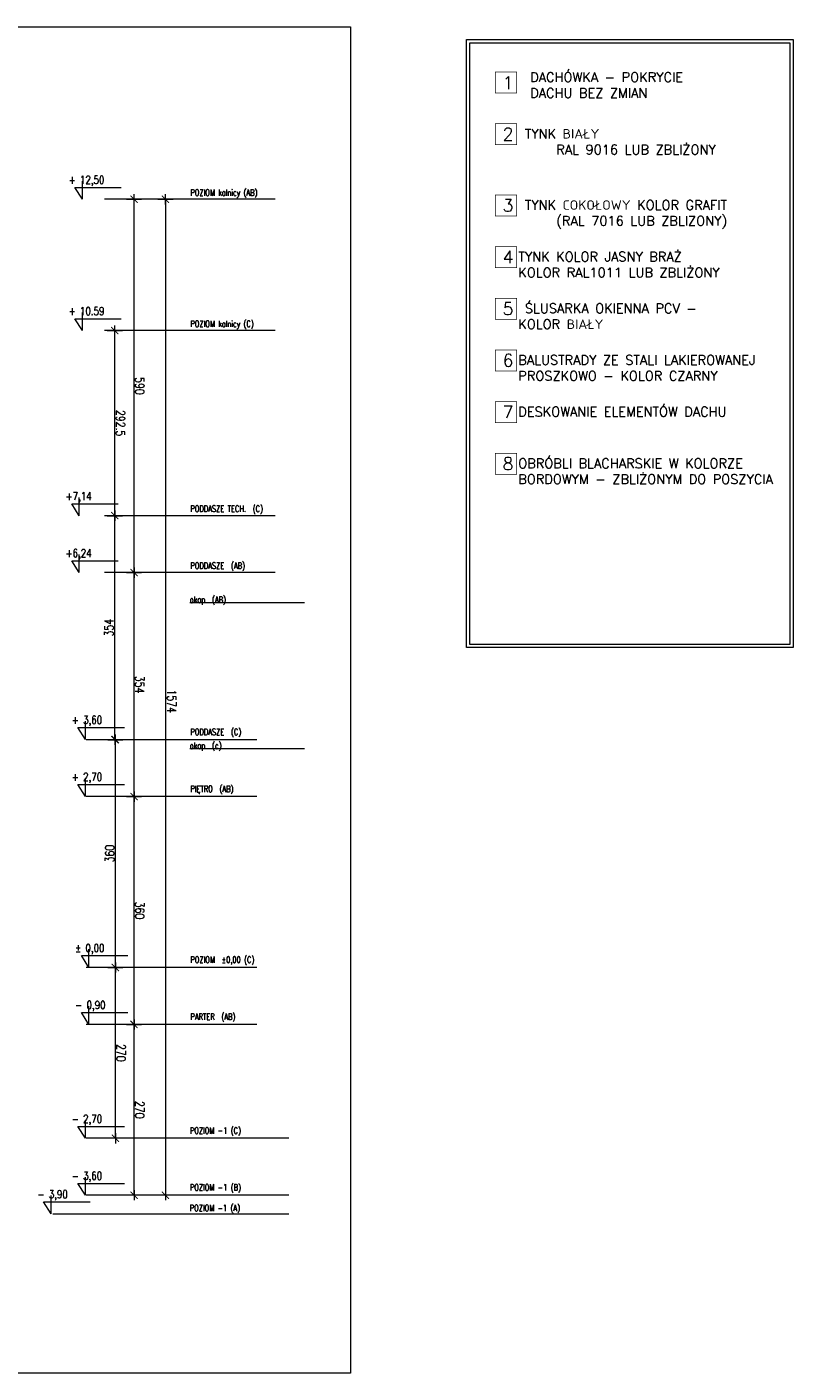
# Model space of a CAD drawing. Header units: millimetres. Extents: x -82287 to 177822, y -399756 to 0.
# Tile 83 of 228: x 82239 to 83450, y -238812 to -236685. Entities that reach past the tile are written whole.
import ezdxf
from ezdxf.enums import TextEntityAlignment as Align

# ---------------------------------------------------------------- set-up
doc = ezdxf.new("R2010")
doc.units = ezdxf.units.MM
doc.header["$MEASUREMENT"] = 0
doc.layers.get('DEFPOINTS').update_dxf_attribs({"lineweight": 50})
doc.layers.add('FL_XREF', color=252, linetype='Continuous')
for name, color, linetype, lineweight in [('SUŁOSZOWA - PB 21 03$0$! opisy okien elewacja', 251, 'Continuous', 0), ('SUŁOSZOWA - PB 21 03$0$!! 0_bloki rzędnych', 251, 'Continuous', 0), ('SUŁOSZOWA - PB 21 03$0$!! 0_Opis_pom', 251, 'Continuous', 0), ('SUŁOSZOWA - PB 21 03$0$!! 1_OPIS POM NOWE', 251, 'Continuous', 0), ('SUŁOSZOWA - PB 21 03$0$!!_1  OPISY ELEWACJE', 251, 'Continuous', 0), ('SUŁOSZOWA - PB 21 03$0$0-rzedne-blok', 251, 'Continuous', 0), ('SUŁOSZOWA - PB 21 03$0$Ramka', 251, 'Continuous', 0)]:
    doc.layers.add(name, color=color, linetype=linetype, lineweight=lineweight)
doc.layers.add('SUŁOSZOWA - PB 21 03$0$ND', color=251, linetype='Continuous', lineweight=0, plot=False)
doc.styles.add('SUŁOSZOWA - PB 21 03$0$ARIAL', font='tahoma.ttf')
doc.styles.add('SUŁOSZOWA - PB 21 03$0$DEUTSCH', font='SIMPLEX8')
doc.styles.add('SUŁOSZOWA - PB 21 03$0$SIMPLEX', font='simplex.shx', dxfattribs={"width": 0.77})
doc.styles.add('SUŁOSZOWA - PB 21 03$0$TXT', font='simplex.shx')
doc.dimstyles.new('SUŁOSZOWA - PB 21 03$0$OL PB 100', dxfattribs={"dimscale": 4, "dimtxt": 3.5, "dimasz": 0.2, "dimexe": 10, "dimexo": 10, "dimgap": 0.5, "dimtad": 1, "dimdec": 1, "dimrnd": 0.5, "dimzin": 9, "dimdsep": 46, "dimtxsty": 'SUŁOSZOWA - PB 21 03$0$SIMPLEX', "dimblk": 'SUŁOSZOWA - PB 21 03$0$thick_MSz', "dimcen": 0.05, "dimdle": 8, "dimse1": 1, "dimse2": 1, "dimclrd": 256, "dimclre": 256, "dimclrt": 3, "dimadec": 1, "dimazin": 2, "dimtfac": 1, "dimtdec": 1, "dimtix": 1, "dimtofl": 0, "dimtmove": 2, "dimatfit": 3, "dimldrblk": 'SUŁOSZOWA - PB 21 03$0$thick_MSz', "dimfxl": 10, "dimfxlon": 1, "dimtolj": 1, "dimlwd": -1, "dimlwe": -1, "dimarcsym": 0})

# ---------------------------------------------------------------- blocks, each defined once
blk = doc.blocks.new('SUŁOSZOWA - PB 21 03$0$thick_MSz')
for p, q in [((-10, 0), (10, 0)), ((0, 15), (0, -15))]:
    blk.add_line(p, q)
at = {"const_width": 2, "elevation": 2}
blk.add_lwpolyline([(-7.1, -7.1), (7.1, 7.1)], dxfattribs=at)
blk = doc.blocks.new('*D72')
at = {"layer": 'DEFPOINTS', "color": 0, "ltscale": 100, "transparency": 16777216}
for p in [(15576.3, 8739.9), (15576.3, 8648.5), (15846.3, 8648.5)]:
    blk.add_point(p, dxfattribs=at)
at = {"layer": 'SUŁOSZOWA - PB 21 03$0$ND', "ltscale": 100, "transparency": 16777216}
blk.add_line((15845.5, 8739.9), (15577.1, 8739.9), dxfattribs=at)
at = {"layer": 'SUŁOSZOWA - PB 21 03$0$ND', "ltscale": 100, "transparency": 16777216, "xscale": 0.8, "yscale": 0.8, "zscale": 0.8}
for p, rotation in [((15576.3, 8739.9), 180.0000000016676), ((15846.3, 8739.9), 1.667546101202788e-09)]:
    blk.add_blockref('SUŁOSZOWA - PB 21 03$0$thick_MSz', p, dxfattribs=dict(at, rotation=rotation))
at = {"layer": 'SUŁOSZOWA - PB 21 03$0$ND', "color": 3, "ltscale": 100, "transparency": 16777216, "insert": (15711.3, 8748.9), "char_height": 14, "attachment_point": 5, "rotation": 0, "style": 'SUŁOSZOWA - PB 21 03$0$SIMPLEX'}
blk.add_mtext('\\A1;270', dxfattribs=at)
blk = doc.blocks.new('SUŁOSZOWA - PB 21 03$0$D_kota')
for p, q in [((8.7, 0), (8.7, 23)), ((-0.8, 15), (8.7, 15)), ((8.7, 0), (-0.8, 15))]:
    blk.add_line(p, q)
blk.add_lwpolyline([(-0.8, 15), (57.9, 15)])
at = {"style": 'SUŁOSZOWA - PB 21 03$0$DEUTSCH', "width": 0.8}
blk.add_attdef('POZ.ARCH', (7.3, 19.7), '', height=10, dxfattribs=at)
blk = doc.blocks.new('*D73')
at = {"layer": 'DEFPOINTS', "color": 0, "ltscale": 100, "transparency": 16777216}
for p in [(15846.3, 8789.5), (14272.3, 8752.2), (15846.3, 8606.6)]:
    blk.add_point(p, dxfattribs=at)
at = {"layer": 'SUŁOSZOWA - PB 21 03$0$ND', "ltscale": 100, "transparency": 16777216}
blk.add_line((14273.1, 8789.5), (15845.5, 8789.5), dxfattribs=at)
at = {"layer": 'SUŁOSZOWA - PB 21 03$0$ND', "ltscale": 100, "transparency": 16777216, "xscale": 0.8, "yscale": 0.8, "zscale": 0.8}
for p, rotation in [((14272.3, 8789.5), 180.0000000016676), ((15846.3, 8789.5), 1.667517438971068e-09)]:
    blk.add_blockref('SUŁOSZOWA - PB 21 03$0$thick_MSz', p, dxfattribs=dict(at, rotation=rotation))
at = {"layer": 'SUŁOSZOWA - PB 21 03$0$ND', "color": 3, "ltscale": 100, "transparency": 16777216, "insert": (15065.7, 8799.5), "char_height": 14, "attachment_point": 5, "rotation": 0, "style": 'SUŁOSZOWA - PB 21 03$0$SIMPLEX'}
blk.add_mtext('\\A1;1574', dxfattribs=at)
blk = doc.blocks.new('*D74')
at = {"layer": 'DEFPOINTS', "color": 0, "ltscale": 100, "transparency": 16777216}
for p in [(15216.3, 8739.9), (15216.3, 8648.5), (15576.3, 8648.5)]:
    blk.add_point(p, dxfattribs=at)
at = {"layer": 'SUŁOSZOWA - PB 21 03$0$ND', "ltscale": 100, "transparency": 16777216}
blk.add_line((15575.5, 8739.9), (15217.1, 8739.9), dxfattribs=at)
at = {"layer": 'SUŁOSZOWA - PB 21 03$0$ND', "ltscale": 100, "transparency": 16777216, "xscale": 0.8, "yscale": 0.8, "zscale": 0.8}
for p, rotation in [((15216.3, 8739.9), 180.0000000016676), ((15576.3, 8739.9), 1.667546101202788e-09)]:
    blk.add_blockref('SUŁOSZOWA - PB 21 03$0$thick_MSz', p, dxfattribs=dict(at, rotation=rotation))
at = {"layer": 'SUŁOSZOWA - PB 21 03$0$ND', "color": 3, "ltscale": 100, "transparency": 16777216, "insert": (15396.3, 8748.9), "char_height": 14, "attachment_point": 5, "rotation": 0, "style": 'SUŁOSZOWA - PB 21 03$0$SIMPLEX'}
blk.add_mtext('\\A1;360', dxfattribs=at)
blk = doc.blocks.new('*D75')
at = {"layer": 'DEFPOINTS', "color": 0, "ltscale": 100, "transparency": 16777216}
for p in [(14862.3, 8739.9), (14862.3, 8648.6), (15216.3, 8648.5)]:
    blk.add_point(p, dxfattribs=at)
at = {"layer": 'SUŁOSZOWA - PB 21 03$0$ND', "ltscale": 100, "transparency": 16777216}
blk.add_line((15215.5, 8739.9), (14863.1, 8739.9), dxfattribs=at)
at = {"layer": 'SUŁOSZOWA - PB 21 03$0$ND', "ltscale": 100, "transparency": 16777216, "xscale": 0.8, "yscale": 0.8, "zscale": 0.8}
for p, rotation in [((14862.3, 8739.9), 180.0000000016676), ((15216.3, 8739.9), 1.667546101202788e-09)]:
    blk.add_blockref('SUŁOSZOWA - PB 21 03$0$thick_MSz', p, dxfattribs=dict(at, rotation=rotation))
at = {"layer": 'SUŁOSZOWA - PB 21 03$0$ND', "color": 3, "ltscale": 100, "transparency": 16777216, "insert": (15039.3, 8748.9), "char_height": 14, "attachment_point": 5, "rotation": 0, "style": 'SUŁOSZOWA - PB 21 03$0$SIMPLEX'}
blk.add_mtext('\\A1;354', dxfattribs=at)
blk = doc.blocks.new('*D76')
at = {"layer": 'DEFPOINTS', "color": 0, "ltscale": 100, "transparency": 16777216}
for p in [(14272.3, 8739.9), (14272.3, 8693), (14862.3, 8648.6)]:
    blk.add_point(p, dxfattribs=at)
at = {"layer": 'SUŁOSZOWA - PB 21 03$0$ND', "ltscale": 100, "transparency": 16777216}
blk.add_line((14861.5, 8739.9), (14273.1, 8739.9), dxfattribs=at)
at = {"layer": 'SUŁOSZOWA - PB 21 03$0$ND', "ltscale": 100, "transparency": 16777216, "xscale": 0.8, "yscale": 0.8, "zscale": 0.8}
for p, rotation in [((14272.3, 8739.9), 180.0000000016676), ((14862.3, 8739.9), 1.667546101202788e-09)]:
    blk.add_blockref('SUŁOSZOWA - PB 21 03$0$thick_MSz', p, dxfattribs=dict(at, rotation=rotation))
at = {"layer": 'SUŁOSZOWA - PB 21 03$0$ND', "color": 3, "ltscale": 100, "transparency": 16777216, "insert": (14567.3, 8748.9), "char_height": 14, "attachment_point": 5, "rotation": 0, "style": 'SUŁOSZOWA - PB 21 03$0$SIMPLEX'}
blk.add_mtext('\\A1;590', dxfattribs=at)
blk = doc.blocks.new('*D77')
at = {"layer": 'DEFPOINTS', "color": 0, "ltscale": 100, "transparency": 16777216}
for p in [(15486.3, 8710.4), (15486.3, 8648.5), (15756.3, 8648.5)]:
    blk.add_point(p, dxfattribs=at)
at = {"layer": 'SUŁOSZOWA - PB 21 03$0$ND', "ltscale": 100, "transparency": 16777216}
blk.add_line((15755.5, 8710.4), (15487.1, 8710.4), dxfattribs=at)
at = {"layer": 'SUŁOSZOWA - PB 21 03$0$ND', "ltscale": 100, "transparency": 16777216, "xscale": 0.8, "yscale": 0.8, "zscale": 0.8}
for p, rotation in [((15486.3, 8710.4), 180.0000000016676), ((15756.3, 8710.4), 1.667546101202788e-09)]:
    blk.add_blockref('SUŁOSZOWA - PB 21 03$0$thick_MSz', p, dxfattribs=dict(at, rotation=rotation))
at = {"layer": 'SUŁOSZOWA - PB 21 03$0$ND', "color": 3, "ltscale": 100, "transparency": 16777216, "insert": (15621.3, 8719.4), "char_height": 14, "attachment_point": 5, "rotation": 0, "style": 'SUŁOSZOWA - PB 21 03$0$SIMPLEX'}
blk.add_mtext('\\A1;270', dxfattribs=at)
blk = doc.blocks.new('*D78')
at = {"layer": 'DEFPOINTS', "color": 0, "ltscale": 100, "transparency": 16777216}
for p in [(15126.3, 8710.4), (15126.3, 8648.5), (15486.3, 8648.5)]:
    blk.add_point(p, dxfattribs=at)
at = {"layer": 'SUŁOSZOWA - PB 21 03$0$ND', "ltscale": 100, "transparency": 16777216}
blk.add_line((15485.5, 8710.4), (15127.1, 8710.4), dxfattribs=at)
at = {"layer": 'SUŁOSZOWA - PB 21 03$0$ND', "ltscale": 100, "transparency": 16777216, "xscale": 0.8, "yscale": 0.8, "zscale": 0.8, "rotation": 180}
blk.add_blockref('SUŁOSZOWA - PB 21 03$0$thick_MSz', (15126.3, 8710.4), dxfattribs=at)
at = {"layer": 'SUŁOSZOWA - PB 21 03$0$ND', "ltscale": 100, "transparency": 16777216, "xscale": 0.8, "yscale": 0.8, "zscale": 0.8}
blk.add_blockref('SUŁOSZOWA - PB 21 03$0$thick_MSz', (15486.3, 8710.4), dxfattribs=at)
at = {"layer": 'SUŁOSZOWA - PB 21 03$0$ND', "color": 3, "ltscale": 100, "transparency": 16777216, "insert": (15306.3, 8701.4), "char_height": 14, "attachment_point": 5, "rotation": 180, "style": 'SUŁOSZOWA - PB 21 03$0$SIMPLEX'}
blk.add_mtext('\\A1;360', dxfattribs=at)
blk = doc.blocks.new('*D79')
at = {"layer": 'DEFPOINTS', "color": 0, "ltscale": 100, "transparency": 16777216}
for p in [(14772.3, 8709.4), (14772.3, 8648.5), (15126.3, 8648.5)]:
    blk.add_point(p, dxfattribs=at)
at = {"layer": 'SUŁOSZOWA - PB 21 03$0$ND', "ltscale": 100, "transparency": 16777216}
blk.add_line((15125.5, 8709.4), (14773.1, 8709.4), dxfattribs=at)
at = {"layer": 'SUŁOSZOWA - PB 21 03$0$ND', "ltscale": 100, "transparency": 16777216, "xscale": 0.8, "yscale": 0.8, "zscale": 0.8, "rotation": 180}
blk.add_blockref('SUŁOSZOWA - PB 21 03$0$thick_MSz', (14772.3, 8709.4), dxfattribs=at)
at = {"layer": 'SUŁOSZOWA - PB 21 03$0$ND', "ltscale": 100, "transparency": 16777216, "xscale": 0.8, "yscale": 0.8, "zscale": 0.8}
blk.add_blockref('SUŁOSZOWA - PB 21 03$0$thick_MSz', (15126.3, 8709.4), dxfattribs=at)
at = {"layer": 'SUŁOSZOWA - PB 21 03$0$ND', "color": 3, "ltscale": 100, "transparency": 16777216, "insert": (14949.3, 8700.4), "char_height": 14, "attachment_point": 5, "rotation": 180, "style": 'SUŁOSZOWA - PB 21 03$0$SIMPLEX'}
blk.add_mtext('\\A1;354', dxfattribs=at)
blk = doc.blocks.new('*D80')
at = {"layer": 'DEFPOINTS', "color": 0, "ltscale": 100, "transparency": 16777216}
for p in [(14479.8, 8709.4), (14479.8, 8593.5), (14772.3, 8593.5)]:
    blk.add_point(p, dxfattribs=at)
at = {"layer": 'SUŁOSZOWA - PB 21 03$0$ND', "ltscale": 100, "transparency": 16777216}
blk.add_line((14771.5, 8709.4), (14480.6, 8709.4), dxfattribs=at)
at = {"layer": 'SUŁOSZOWA - PB 21 03$0$ND', "ltscale": 100, "transparency": 16777216, "xscale": 0.8, "yscale": 0.8, "zscale": 0.8, "rotation": 180}
blk.add_blockref('SUŁOSZOWA - PB 21 03$0$thick_MSz', (14479.8, 8709.4), dxfattribs=at)
at = {"layer": 'SUŁOSZOWA - PB 21 03$0$ND', "ltscale": 100, "transparency": 16777216, "xscale": 0.8, "yscale": 0.8, "zscale": 0.8}
blk.add_blockref('SUŁOSZOWA - PB 21 03$0$thick_MSz', (14772.3, 8709.4), dxfattribs=at)
at = {"layer": 'SUŁOSZOWA - PB 21 03$0$ND', "color": 3, "ltscale": 100, "transparency": 16777216, "insert": (14626.1, 8718.4), "char_height": 14, "attachment_point": 5, "style": 'SUŁOSZOWA - PB 21 03$0$SIMPLEX'}
blk.add_mtext('\\A1;292.5', dxfattribs=at)
blk = doc.blocks.new('SUŁOSZOWA - PB 21 03$0$POZIOMY BLOK')
for p, q in [((14909.91, 9009.49), (14909.91, 8828.06)), ((15140.67, 9009.49), (15140.67, 8828.06)), ((15756.32, 8984.49), (15756.32, 8664.25)), ((15846.32, 8984.49), (15846.32, 8664.25)), ((15876.32, 8984.49), (15876.32, 8664.25)), ((14272.32, 8962.8), (14272.32, 8693.05)), ((14479.8, 8962.8), (14479.8, 8693.05)), ((14772.32, 8962.8), (14772.32, 8693.05)), ((14862.32, 8962.8), (14862.32, 8693.05)), ((15126.32, 8934), (15126.32, 8664.25)), ((15216.32, 8934), (15216.32, 8664.25)), ((15486.32, 8934), (15486.32, 8664.25)), ((15576.32, 8934), (15576.32, 8664.25)), ((15876.32, 8682.25), (15876.32, 8611.49))]:
    blk.add_line(p, q)
at = {"layer": 'SUŁOSZOWA - PB 21 03$0$0-rzedne-blok'}
ref = blk.add_blockref('SUŁOSZOWA - PB 21 03$0$D_kota', (15125.85, 8652.26), dxfattribs=dict(at, xscale=1.250000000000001, yscale=1.250000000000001, zscale=1.250000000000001, rotation=89.99999992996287))
ref.add_attrib('POZ.ARCH', '+ 3,60', (15101.27, 8641.44), dxfattribs={"layer": '0', "height": 12.5, "rotation": 90, "style": 'SUŁOSZOWA - PB 21 03$0$DEUTSCH', "width": 0.8})
ref = blk.add_blockref('SUŁOSZOWA - PB 21 03$0$D_kota', (15215.85, 8652.26), dxfattribs=dict(at, xscale=1.250000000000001, yscale=1.250000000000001, zscale=1.250000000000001, rotation=89.99999992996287))
ref.add_attrib('POZ.ARCH', '+ 2,70', (15191.27, 8641.44), dxfattribs={"layer": '0', "height": 12.5, "rotation": 90, "style": 'SUŁOSZOWA - PB 21 03$0$DEUTSCH', "width": 0.8})
ref = blk.add_blockref('SUŁOSZOWA - PB 21 03$0$D_kota', (15486.32, 8657.67), dxfattribs=dict(at, xscale=1.250000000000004, yscale=1.250000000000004, zscale=1.250000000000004, rotation=90))
ref.add_attrib('POZ.ARCH', '%%p 0,00  ', (15461.74, 8646.85), dxfattribs={"layer": '0', "height": 12.5, "rotation": 90, "style": 'SUŁOSZOWA - PB 21 03$0$DEUTSCH', "width": 0.8})
ref = blk.add_blockref('SUŁOSZOWA - PB 21 03$0$D_kota', (15576.32, 8657.67), dxfattribs=dict(at, xscale=1.250000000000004, yscale=1.250000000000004, zscale=1.250000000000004, rotation=90))
ref.add_attrib('POZ.ARCH', '- 0,90  ', (15551.74, 8646.85), dxfattribs={"layer": '0', "height": 12.5, "rotation": 90, "style": 'SUŁOSZOWA - PB 21 03$0$DEUTSCH', "width": 0.8})
ref = blk.add_blockref('SUŁOSZOWA - PB 21 03$0$D_kota', (15756.32, 8652.26), dxfattribs=dict(at, xscale=1.250000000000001, yscale=1.250000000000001, zscale=1.250000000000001, rotation=89.99999992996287))
ref.add_attrib('POZ.ARCH', '- 2,70', (15731.74, 8641.44), dxfattribs={"layer": '0', "height": 12.5, "rotation": 90, "style": 'SUŁOSZOWA - PB 21 03$0$DEUTSCH', "width": 0.8})
ref = blk.add_blockref('SUŁOSZOWA - PB 21 03$0$D_kota', (15846.32, 8652.26), dxfattribs=dict(at, xscale=1.250000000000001, yscale=1.250000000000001, zscale=1.250000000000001, rotation=89.99999992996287))
ref.add_attrib('POZ.ARCH', '- 3,60', (15821.74, 8641.44), dxfattribs={"layer": '0', "height": 12.5, "rotation": 90, "style": 'SUŁOSZOWA - PB 21 03$0$DEUTSCH', "width": 0.8})
ref = blk.add_blockref('SUŁOSZOWA - PB 21 03$0$D_kota', (14272.32, 8647.32), dxfattribs=dict(at, xscale=1.250000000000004, yscale=1.250000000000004, zscale=1.250000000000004, rotation=90))
ref.add_attrib('POZ.ARCH', '+ 12,50', (14247.74, 8636.49), dxfattribs={"layer": '0', "height": 12.5, "rotation": 90, "style": 'SUŁOSZOWA - PB 21 03$0$DEUTSCH', "width": 0.8})
ref = blk.add_blockref('SUŁOSZOWA - PB 21 03$0$D_kota', (14479.8, 8647.32), dxfattribs=dict(at, xscale=1.250000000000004, yscale=1.250000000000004, zscale=1.250000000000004, rotation=90))
ref.add_attrib('POZ.ARCH', '+ 10.59', (14455.22, 8636.49), dxfattribs={"layer": '0', "height": 12.5, "rotation": 90, "style": 'SUŁOSZOWA - PB 21 03$0$DEUTSCH', "width": 0.8})
ref = blk.add_blockref('SUŁOSZOWA - PB 21 03$0$D_kota', (14772.32, 8642.51), dxfattribs=dict(at, xscale=1.250000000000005, yscale=1.250000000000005, zscale=1.250000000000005, rotation=90))
ref.add_attrib('POZ.ARCH', '+7,14', (14747.74, 8631.68), dxfattribs={"layer": '0', "height": 12.5, "rotation": 90, "style": 'SUŁOSZOWA - PB 21 03$0$DEUTSCH', "width": 0.8})
ref = blk.add_blockref('SUŁOSZOWA - PB 21 03$0$D_kota', (14862.32, 8642.51), dxfattribs=dict(at, xscale=1.250000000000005, yscale=1.250000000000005, zscale=1.250000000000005, rotation=90))
ref.add_attrib('POZ.ARCH', '+6,24', (14837.74, 8631.68), dxfattribs={"layer": '0', "height": 12.5, "rotation": 90, "style": 'SUŁOSZOWA - PB 21 03$0$DEUTSCH', "width": 0.8})
ref = blk.add_blockref('SUŁOSZOWA - PB 21 03$0$D_kota', (15875.5, 8597.99), dxfattribs=dict(at, xscale=1.250000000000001, yscale=1.250000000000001, zscale=1.250000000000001, rotation=89.99999992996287))
ref.add_attrib('POZ.ARCH', '- 3,90', (15850.92, 8587.16), dxfattribs={"layer": '0', "height": 12.5, "rotation": 90, "style": 'SUŁOSZOWA - PB 21 03$0$DEUTSCH', "width": 0.8})
at = {"style": 'SUŁOSZOWA - PB 21 03$0$SIMPLEX', "width": 0.77}
for s, p in [('POZIOM kalnicy (AB)', (14266.63, 8829.03, -0.04)), ('POZIOM kalnicy (C)', (14474.11, 8829.03, -0.04)), ('PODDASZE TECH.  (C)', (14766.35, 8829.03, -0.04)), ('POZIOM  %%P0,00 (C)', (15478.99, 8829.03, -0.04)), ('PODDASZE  (AB)', (14856.35, 8829.03, -0.04)), ('PODDASZE  (C)', (15118.99, 8829.03, -0.04)), ('PIĘTRO  (AB)', (15208.99, 8829.03, -0.04)), ('POZIOM -1 (C)', (15748.99, 8828.23, -0.04)), ('POZIOM -1 (B)', (15838.99, 8828.23, -0.04)), ('POZIOM -1 (A)', (15871.38, 8827.97, -0.04)), ('okap  (AB)', (14909.91, 8828.06)), ('PARTER  (AB)', (15568.99, 8829.03, -0.04)), ('okap  (c)', (15140.67, 8828.06))]:
    blk.add_text(s, height=10, rotation=90, dxfattribs=at).set_placement(p)
at = {"layer": 'SUŁOSZOWA - PB 21 03$0$ND', "ltscale": 100}
dim = blk.add_linear_dim(base=(15846.32, 8789.48), p1=(14272.32, 8752.23), p2=(15846.32, 8606.6), angle=180, dimstyle='SUŁOSZOWA - PB 21 03$0$OL PB 100', dxfattribs=at)
dim.commit()
dim.dimension.update_dxf_attribs({"geometry": '*D73', "text_midpoint": (15065.71, 8799.48), "dimtype": 160})
for base, p1, p2, picture, middle in [((14272.32, 8739.89), (14862.32, 8648.65), (14272.32, 8693.05), '*D76', (14567.32, 8748.89)), ((14862.32, 8739.89), (15216.32, 8648.52), (14862.32, 8648.65), '*D75', (15039.32, 8748.89)), ((15216.32, 8739.89), (15576.32, 8648.52), (15216.32, 8648.52), '*D74', (15396.32, 8748.89)), ((15576.32, 8739.89), (15846.32, 8648.52), (15576.32, 8648.52), '*D72', (15711.32, 8748.89)), ((15486.32, 8710.39), (15756.32, 8648.52), (15486.32, 8648.52), '*D77', (15621.32, 8719.39)), ((14772.32, 8709.43), (15126.32, 8648.52), (14772.32, 8648.52), '*D79', (14949.32, 8700.43)), ((15126.32, 8710.39), (15486.32, 8648.52), (15126.32, 8648.52), '*D78', (15306.32, 8701.39))]:
    dim = blk.add_linear_dim(base=base, p1=p1, p2=p2, angle=180, dimstyle='SUŁOSZOWA - PB 21 03$0$OL PB 100', dxfattribs=at)
    dim.commit()
    dim.dimension.update_dxf_attribs({"geometry": picture, "text_midpoint": middle})
dim = blk.add_linear_dim(base=(14479.8, 8709.43), p1=(14772.32, 8593.49), p2=(14479.8, 8593.49), dimstyle='SUŁOSZOWA - PB 21 03$0$OL PB 100', dxfattribs=at)
dim.commit()
dim.dimension.update_dxf_attribs({"geometry": '*D80', "text_midpoint": (14626.06, 8718.43)})
blk = doc.blocks.new('SUŁOSZOWA - PB 21 03')
at = {"layer": 'SUŁOSZOWA - PB 21 03$0$! opisy okien elewacja'}
blk.add_lwpolyline([(82687.95751, -238865.24478), (75348.20682, -238865.24478), (75348.20682, -236737.82104), (82687.95751, -236737.82104)], close=True, dxfattribs=at)
at = {"layer": 'SUŁOSZOWA - PB 21 03$0$!!_1  OPISY ELEWACJE', "const_width": 1}
for points in [[(82916.62657, -236809.26481), (82950.4139, -236809.26481), (82950.4139, -236842.3601), (82916.62657, -236842.3601)], [(82916.62657, -236809.26481), (82950.4139, -236809.26481), (82950.4139, -236842.3601), (82916.62657, -236842.3601)], [(82916.62657, -236890.91942), (82950.4139, -236890.91942), (82950.4139, -236924.01471), (82916.62657, -236924.01471)], [(82916.62657, -236890.91942), (82950.4139, -236890.91942), (82950.4139, -236924.01471), (82916.62657, -236924.01471)], [(82916.62657, -237003.50213), (82950.4139, -237003.50213), (82950.4139, -237036.59741), (82916.62657, -237036.59741)], [(82916.62657, -237003.50213), (82950.4139, -237003.50213), (82950.4139, -237036.59741), (82916.62657, -237036.59741)], [(82916.62657, -237085.15674), (82950.4139, -237085.15674), (82950.4139, -237118.25202), (82916.62657, -237118.25202)], [(82916.62657, -237085.15674), (82950.4139, -237085.15674), (82950.4139, -237118.25202), (82916.62657, -237118.25202)], [(82916.62657, -237166.81135), (82950.4139, -237166.81135), (82950.4139, -237199.90664), (82916.62657, -237199.90664)], [(82916.62657, -237166.81135), (82950.4139, -237166.81135), (82950.4139, -237199.90664), (82916.62657, -237199.90664)], [(82916.62657, -237248.46596), (82950.4139, -237248.46596), (82950.4139, -237281.56125), (82916.62657, -237281.56125)], [(82916.62657, -237248.46596), (82950.4139, -237248.46596), (82950.4139, -237281.56125), (82916.62657, -237281.56125)], [(82916.62657, -237330.12058), (82950.4139, -237330.12058), (82950.4139, -237363.21586), (82916.62657, -237363.21586)], [(82916.62657, -237330.12058), (82950.4139, -237330.12058), (82950.4139, -237363.21586), (82916.62657, -237363.21586)], [(82916.62657, -237411.77519), (82950.4139, -237411.77519), (82950.4139, -237444.87048), (82916.62657, -237444.87048)], [(82916.62657, -237411.77519), (82950.4139, -237411.77519), (82950.4139, -237444.87048), (82916.62657, -237444.87048)]]:
    blk.add_lwpolyline(points, close=True, dxfattribs=at)
at = {"layer": 'SUŁOSZOWA - PB 21 03$0$Ramka', "color": 2}
for points in [[(82871.43491, -236757.85967), (83387.43161, -236757.85967), (83387.43161, -237718.62999), (82871.43491, -237718.62999)], [(82876.43491, -236762.85967), (83382.43161, -236762.85967), (83382.43161, -237713.62999), (82876.43491, -237713.62999)], [(82876.43491, -236762.85967), (83382.43161, -236762.85967), (83382.43161, -237713.62999), (82876.43491, -237713.62999)]]:
    blk.add_lwpolyline(points, close=True, dxfattribs=at)
at = {"layer": 'SUŁOSZOWA - PB 21 03$0$!! 0_bloki rzędnych', "linetype": 'Continuous', "rotation": 270}
blk.add_blockref('SUŁOSZOWA - PB 21 03$0$POZIOMY BLOK', (73605.9279, -222737.94325), dxfattribs=at)
at = {"layer": 'SUŁOSZOWA - PB 21 03$0$!! 0_Opis_pom', "ltscale": 0.7, "style": 'SUŁOSZOWA - PB 21 03$0$ARIAL'}
for tag, p in [('B0,19', (52679.2094, -194257.55204)), ('B2,14', (73874.0461, -194402.0887)), ('B1,21', (60405.50261, -194427.18207)), ('B2,12', (73342.49259, -194413.89249)), ('A1,16', (59129.54925, -194448.08429)), ('B1/17', (59524.53699, -194450.37428)), ('B1,19', (59914.81903, -194448.15658)), ('1,23', (61575.22173, -194450.37428)), ('B2,11', (73069.01144, -194438.89383)), ('B2,16', (75195.07765, -194441.83446)), ('B0,15', (51514.15008, -194461.8073)), ('A1,1', (58808.06672, -194460.94161)), ('B1,18', (59715.51745, -194473.87108)), ('1,22', (60947.33929, -194456.1144)), ('B2,17', (75506.7465, -194471.3759)), ('B2,19.1', (76701.67035, -194466.03695)), ('B3,7', (87459.81312, -194465.07097)), ('B3,3', (88235.73906, -194465.79732)), ('B0,18', (52071.43815, -194478.40179)), ('B1,20', (60198.53687, -194490.17374)), ('B2,10', (72728.63362, -194489.37283)), ('B2,15', (74566.38885, -194487.81114)), ('B3,6', (86826.65132, -194483.15512)), ('B3,8', (90006.66539, -194478.47972)), ('A0,6', (49094.40602, -194505.72387)), ('A1,6', (58565.96262, -194514.50753)), ('B1,1', (61908.24378, -194515.48656)), ('A2,5', (72452.45009, -194505.90583)), ('B2,13', (73649.91716, -194500.01242)), ('A0,5', (49399.71914, -194533.19455)), ('A0,4', (49692.81919, -194517.93289)), ('A0,3', (49906.53818, -194524.03766)), ('B0,20', (53125.45224, -194527.8835)), ('B0,21', (53847.26622, -194535.08002)), ('B0,22', (54187.56644, -194519.04308)), ('B1,3', (62229.35503, -194604.49851)), ('B2,18', (75922.43604, -194612.23635)), ('B2,19', (77152.69039, -194617.53776)), ('A3,4', (85509.27934, -194642.47136)), ('B0,24B', (54824.42896, -194684.26784)), ('B0,13', (50367.63944, -194706.5583)), ('B0,16', (51457.40872, -194704.43091)), ('B0,17', (51897.58569, -194706.77195)), ('B1,4', (63476.45184, -194691.11207)), ('A2,4', (71695.75649, -194707.44268)), ('A1,5', (58149.22649, -194724.80163)), ('B0,23', (54542.05776, -194742.93939)), ('A1,2', (58744.42262, -194746.622)), ('A2.1', (72371.45884, -194731.56251)), ('B1,2D', (60756.29674, -194750.92727)), ('B0,14', (50962.60809, -194789.06568)), ('A1,15', (59129.54925, -194780.73348)), ('B1,4', (63483.03852, -194791.04365)), ('A3.1', (86079.08704, -194786.62422)), ('A0,2', (49295.91259, -194810.95246)), ('B0,7', (52851.95551, -194845.56115)), ('B1,2B', (62374.83512, -194841.86715)), ('B2.7', (74548.27897, -194836.12781)), ('B3,2', (89035.72921, -194837.99287)), ('B1,2A', (61803.35407, -194869.27513)), ('B0,8', (51561.38742, -194890.27848)), ('A3.2', (86016.50296, -195004.88875)), ('A0,1', (49914.27925, -195025.82804)), ('A1,3', (58810.05243, -195008.83917)), ('A0,10', (49695.87246, -195042.9259)), ('B0,17', (51225.06492, -195049.74007)), ('B0,6', (52110.41055, -195069.39267)), ('B2.2', (74976.1855, -195068.47988)), ('A0,7', (49042.50308, -195082.6056)), ('B1,8', (61403.63433, -195071.25189)), ('A2.2', (72371.45884, -195070.78713)), ('B3,11', (88623.94853, -195099.23575)), ('B3,4', (87612.56208, -195132.78192)), ('B3,5', (86839.47632, -195174.05241)), ('B0,12', (50313.60595, -195207.52936)), ('B0,11', (50726.178, -195219.06638)), ('B1,6', (63686.26823, -195231.3997)), ('B3,10', (89778.42161, -195220.68871)), ('B0,10', (51476.34179, -195259.44699)), ('B0,24A', (54359.17011, -195245.97867)), ('A1,4', (58093.66276, -195250.96213)), ('B3,9', (90479.74099, -195260.18621)), ('A0,11', (49643.96951, -195271.84772)), ('B1,14', (59332.54805, -195280.73534)), ('A0,8', (49042.50308, -195293.21363)), ('B0,9', (51798.4912, -195291.17482)), ('B2,21', (75970.16114, -195290.81005)), ('B0,3', (52068.59538, -195319.60465)), ('B1,13', (60186.62513, -195314.46953)), ('B1,10', (60892.94126, -195319.45825)), ('B1,5', (63419.22943, -195317.21026)), ('A2.3', (71832.37045, -195318.78232)), ('B2,9', (73175.51251, -195317.21162)), ('B2,4', (74493.5947, -195318.7733)), ('B2,3', (74674.2815, -195319.28036)), ('A3,3', (85569.83931, -195318.78232)), ('B1,9', (61058.12383, -195344.48743)), ('B2,8', (73894.209, -195338.18956)), ('B2,20', (77211.021, -195343.82367)), ('B3,1', (88723.65615, -195329.98594)), ('B0,2', (52227.2348, -195357.98297)), ('B2.1', (75304.74121, -195348.36327)), ('B1,2C', (61827.40698, -195369.02625)), ('B1,7', (62134.52151, -195372.05069)), ('B0,1', (53061.17304, -195403.85659)), ('A0,9', (49001.50444, -195413.15723)), ('A0,12', (49689.76592, -195485.50737)), ('B0,4', (52224.78303, -195500.96352)), ('B1,11', (61050.00078, -195512.89565)), ('B2,5', (74686.48999, -195507.24036)), ('B0,5', (52066.14362, -195556.83806)), ('B1,12', (60864.00751, -195544.00738)), ('B2,6', (74499.29165, -195549.55175)), ('C2,2', (74812.78942, -195865.8959)), ('C1,3', (61091.58871, -195973.27844)), ('C0,2A', (52278.30875, -196050.48297)), ('C0,1', (52808.36775, -196132.34208)), ('C1,2', (61690.27405, -196439.72387)), ('C1,1', (62060.59754, -196465.28533)), ('C3,1', (88979.71614, -196545.67785)), ('C0,2B', (53028.88223, -196668.8019)), ('C1,4', (61008.68123, -196686.32122)), ('C2,1', (75334.65984, -196786.2197)), ('C2,3', (74834.65119, -196933.26657)), ('C1,5', (61062.7252, -196991.42453)), ('C1,10', (62127.38542, -196998.81344)), ('C1,9', (62147.33751, -197289.53424)), ('C0,3', (52181.98562, -197341.92176)), ('C1,6', (61131.41824, -197329.69535)), ('C0,4', (52345.96562, -197596.60561)), ('D1,1', (73931.12245, -197584.03121)), ('D0,18', (60296.49264, -197617.95269)), ('C2,4', (75243.70451, -197663.89)), ('D0,7', (59141.53804, -197722.84718)), ('D0,17', (60701.16801, -197741.44864)), ('C1,7', (61222.2575, -197737.18052)), ('D1,4', (73157.19908, -197744.29721)), ('D0,3', (59562.25866, -197751.14316)), ('D1,6', (72757.78643, -197751.22612)), ('D0,6', (58741.71849, -197802.61699)), ('D0,10', (58357.73602, -197820.93991)), ('D,09', (59195.67196, -197881.51243)), ('C0,5', (52269.72696, -197902.4362)), ('C0,6', (52872.93793, -197917.07354)), ('D0,2', (59943.06082, -197917.06725)), ('D0,16', (60721.3534, -197935.2949)), ('D1,3', (73475.28953, -197924.29875)), ('D0,8', (59058.9008, -197963.64925)), ('D0,5', (59448.52586, -197969.8061)), ('D1,5', (73291.61607, -197999.29956)), ('C2,5', (74555.08284, -197988.7886)), ('D0,4', (59655.02693, -198042.2589)), ('D0,15', (60692.12223, -198127.4643)), ('D0,1', (59931.33074, -198173.12806)), ('D1,2', (73578.07819, -198172.30068)), ('D0,11', (58161.27105, -198211.45823)), ('D0,12', (58250.99458, -198537.17631)), ('D0,13', (58250.99458, -198764.99605)), ('D1,7', (71854.87376, -198786.88467)), ('D0,14', (59130.08589, -198795.3373)), ('D1,8', (71715.35366, -199212.44512))]:
    blk.add_attdef(tag, text='', height=11.968, dxfattribs=at).set_placement(p, align=Align.MIDDLE_CENTER)
at = {"layer": 'SUŁOSZOWA - PB 21 03$0$!! 1_OPIS POM NOWE', "style": 'SUŁOSZOWA - PB 21 03$0$ARIAL'}
for tag, p in [('C1.7A', (61271.6179, -197538.30303)), ('C2.5B', (74970.66097, -197546.70728)), ('C2,5C', (74903.71123, -197659.13664)), ('C2.4', (75374.07862, -197726.11453)), ('D1,2B', (74322.25834, -197791.43247)), ('C1.7C', (61260.26049, -197811.38428)), ('C1.8B', (61588.27341, -197817.62151)), ('C1.8A', (61884.42005, -197818.94854)), ('C1.7B', (61322.12354, -197933.89849)), ('C2,5A', (74943.41937, -197993.49482)), ('E1.2', (62164.78326, -198139.98688)), ('E1.5E', (62692.10372, -198153.27854)), ('D1,2C', (73419.9359, -198156.57844)), ('D1,2A', (74280.17915, -198172.30068)), ('E2.9', (75361.45041, -198161.88904)), ('E2.7', (76022.45692, -198162.26272)), ('E3.1', (88990.58975, -198158.87886)), ('E1.1', (61330.46191, -198191.9806)), ('E1.5D', (62993.60773, -198185.416)), ('E1.5C', (63016.9343, -198246.3437)), ('E1.5B', (63264.15117, -198307.8661)), ('E3.2', (88781.41347, -198385.24275)), ('E1.6', (61022.6264, -198421.00827)), ('E2.2', (74782.75417, -198427.85813)), ('E2.8', (75757.29014, -198437.09188)), ('E2.6', (76531.8031, -198444.40756)), ('E3.4', (89392.22607, -198450.03942)), ('E1.5A', (63049.47589, -198456.39852)), ('E1.5F', (62736.15118, -198589.14592)), ('E1.5G', (62892.39981, -198586.12622)), ('E1,4', (61888.25021, -198652.6996)), ('E2.1', (75803.99631, -198697.05773)), ('E1.5L', (63297.7633, -198733.65678)), ('E1.3', (61058.5992, -198806.28147)), ('E1.5H', (62893.53005, -198830.01758)), ('E2,3', (74778.52304, -198843.9541)), ('E3.3', (89150.95684, -198867.32581)), ('E1.5K', (63266.15427, -198904.67789)), ('E1.5I', (62723.74907, -199005.87002)), ('E2.4', (75135.87669, -199083.20857)), ('E2.5', (76615.04061, -199164.91143)), ('E1.5J', (63204.25187, -199215.697))]:
    blk.add_attdef(tag, text='', height=11.968, dxfattribs=at).set_placement(p, align=Align.MIDDLE_CENTER)
at = {"layer": 'SUŁOSZOWA - PB 21 03$0$!!_1  OPISY ELEWACJE', "attachment_point": 1, "style": 'SUŁOSZOWA - PB 21 03$0$TXT'}
for s, width, insert, char_height in [('1', 33.7873238, (82928.39086, -236816.14265), 20), ('1', 33.7873238, (82928.39086, -236816.14265), 20), ('DACHÓWKA - POKRYCIE DACHU BEZ ZMIAN', 342.1048269, (82971.8715, -236809.71187), 15), ('2', 33.7873238, (82928.39086, -236897.18682), 20), ('2', 33.7873238, (82928.39086, -236897.18682), 20), (' TYNK BIAŁY\\P ^IRAL 9016 LUB ZBLIŻONY', 420.1649079, (82953.13264, -236899.22391), 15), ('3', 33.7873238, (82928.39086, -237009.76952), 20), ('3', 33.7873238, (82928.39086, -237009.76952), 20), (' TYNK COKOŁOWY KOLOR GRAFIT     ^I(RAL 7016 LUB ZBLIZONY)', 398.083542, (82953.13264, -237011.80661), 15), (' TYNK COKOŁOWY KOLOR GRAFIT     ^I(RAL 7016 LUB ZBLIZONY)', 398.083542, (82953.13264, -237011.80661), 15), ('4', 33.7873238, (82928.39086, -237091.42414), 20), ('4', 33.7873238, (82928.39086, -237091.42414), 20), ('TYNK KOLOR JASNY BRAŻ\\PKOLOR RAL1011 LUB ZBLIŻONY', 429.2989724, (82953.13264, -237093.46123), 15), ('5', 33.7873238, (82928.39086, -237173.07875), 20), ('5', 33.7873238, (82928.39086, -237173.07875), 20), (' ŚLUSARKA OKIENNA PCV - KOLOR BIAŁY', 347.9432852, (82953.13264, -237175.11584), 15), ('6', 33.7873238, (82928.39086, -237254.73336), 20), ('6', 33.7873238, (82928.39086, -237254.73336), 20), ('BALUSTRADY ZE STALI LAKIEROWANEJ PROSZKOWO - KOLOR CZARNY', 429.2989724, (82953.13264, -237256.77045), 15), ('DESKOWANIE ELEMENTÓW DACHU', 429.2989724, (82953.13264, -237338.42507), 15), ('7', 33.7873238, (82928.39086, -237336.38798), 20), ('8', 33.7873238, (82928.39086, -237418.04259), 20), ('OBRÓBLI BLACHARSKIE W KOLORZE\\PBORDOWYM - ZBLIŻONYM DO POSZYCIA', 429.2989724, (82953.13264, -237420.07968), 15)]:
    blk.add_mtext_dynamic_manual_height_columns(s, width=width, gutter_width=75, heights=[0], dxfattribs=dict(at, insert=insert, char_height=char_height))

msp = doc.modelspace()

# ---------------------------------------------------------------- block references
at = {"layer": 'FL_XREF'}
msp.add_blockref('SUŁOSZOWA - PB 21 03', (62.3, 52.9), dxfattribs=at)

doc.saveas('drawing.dxf')
